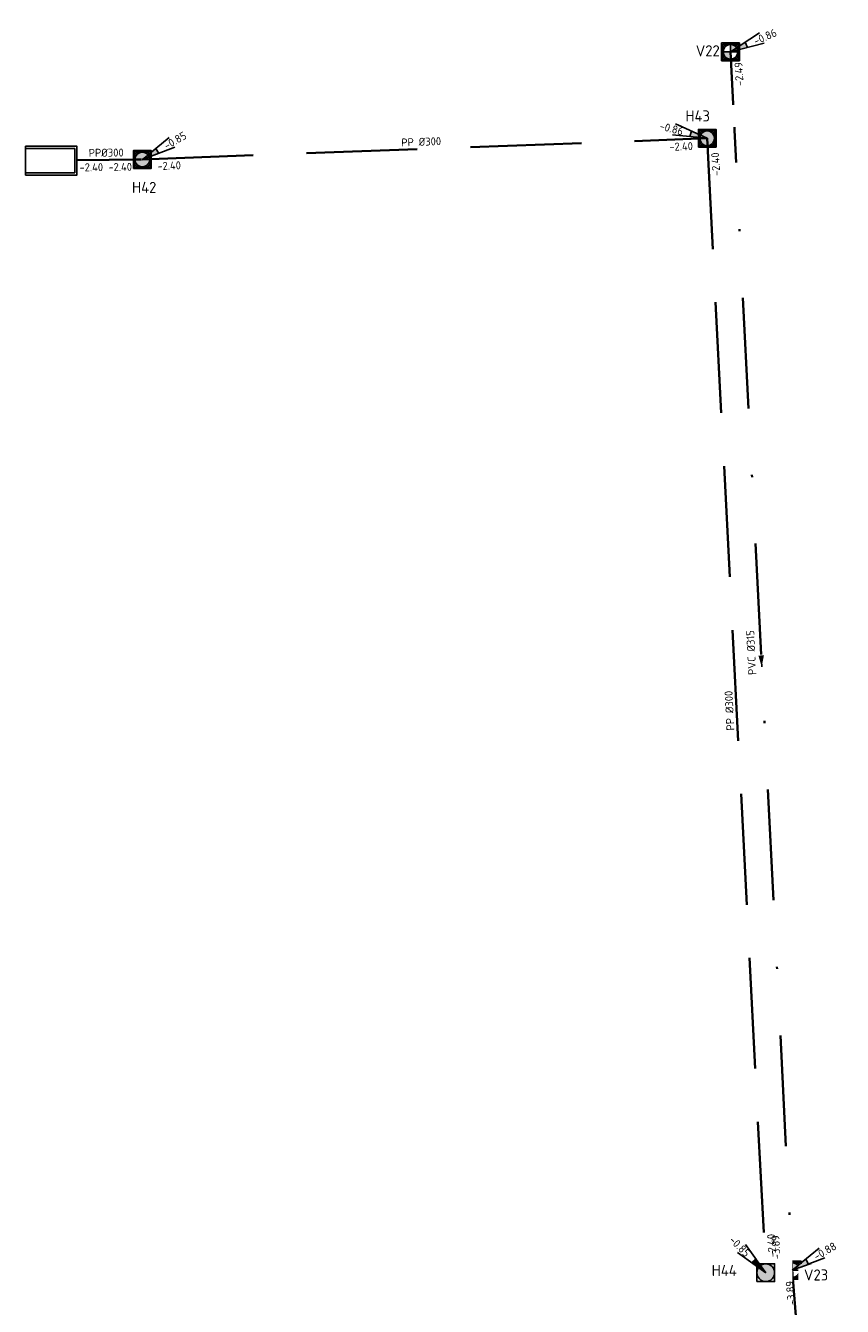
# Model space of a CAD drawing. Header units: metres. Extents: x 114894 to 115585, y 426496 to 426850.
# Tile 18 of 27: x 115113 to 115150, y 426635 to 426692. Entities that reach past the tile are written whole.
import ezdxf
from ezdxf.enums import TextEntityAlignment as Align

# ---------------------------------------------------------------- set-up
doc = ezdxf.new("R2010")
doc.units = ezdxf.units.M
doc.header["$MEASUREMENT"] = 0
doc.linetypes.add('RI-DWA-SO', pattern=[11, 5, -3, 0, -3])
doc.linetypes.add('RI-HWA-SO', pattern=[7.4, 5, -2.4])
for name, color, linetype, lineweight in [('N-WE-RI-DWA_PUTDEKSELNIVEAU-S-200', 20, 'Continuous', 25), ('N-WE-RI-DWA_RIOOLPUT_INSPECTIEPUT-S-200', 20, 'Continuous', 25), ('N-WE-RI-DWA_TRANSPORTLEIDING_PVC_315-G', 20, 'RI-DWA-SO', 35), ('N-WE-RI-HWA_PUTDEKSELNIVEAU-S-200', 150, 'Continuous', 25), ('N-WE-RI-HWA_RIOOLPUT_INSPECTIEPUT-S-200', 150, 'Continuous', 25), ('N-WE-RI-HWA_TRANSPORTLEIDING_PP_300-G', 150, 'RI-HWA-SO', 35), ('N-WE-RI-HWA_UITLAATCONSTRUCTIE-S-200', 150, 'Continuous', 25), ('N-WE-RI-PUT-T35', 150, 'Continuous', 35), ('N-WE-RI-PUT_DEKSEL-S', 7, 'Continuous', 25), ('N01-WE-RI-PUT-T35', 20, 'Continuous', 35)]:
    doc.layers.add(name, color=color, linetype=linetype, lineweight=lineweight)
doc.layers.add('N-WE-RI-DWA_STROMINGSRICHTING-S-200', color=20, linetype='Continuous', lineweight=25, true_color=0xff3f00)
doc.layers.add('N-WE-RI-HWA_STROMINGSRICHTING-S-200', color=150, linetype='Continuous', lineweight=25, true_color=0x007fff)
doc.styles.add('NLCS-ISO', font='NLCS-ISO.ttf')
doc.styles.add('NLCS-ISO-M200-T25', font='NLCS-ISO.ttf')

# ---------------------------------------------------------------- blocks, each defined once
blk = doc.blocks.new('SRI-PUT_DWA-SO')
h = blk.add_hatch(color=256)
h.dxf.hatch_style = 1
h.paths.add_polyline_path([(-2, 0, 0.4142135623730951), (0, -2), (0, 0)])
h.paths.add_polyline_path([(2, 0, 0.4142135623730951), (0, 2), (0, 0)])
for p, q in [((-2, 0), (2, 0)), ((0, -2), (0, 2))]:
    blk.add_line(p, q)
blk.add_lwpolyline([(-2, -2), (2, -2), (2, 2), (-2, 2)], close=True)
blk.add_circle((0, 0), 2)
blk = doc.blocks.new('*U118')
at = {"color": 0, "style": 'NLCS-ISO'}
for tag, p in [('RIOOLINFO', (-1.227788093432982, 1.588862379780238)), ('BOB_RECHTS', (57.8668508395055, -0.2275302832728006)), ('BOB_LINKS', (-57.54411394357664, -3.021337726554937))]:
    blk.add_attdef(tag, text='', height=1.799999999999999, rotation=1.386715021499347, dxfattribs=at).set_placement(p, align=Align.MIDDLE_CENTER)
blk = doc.blocks.new('*U21')
at = {"color": 0, "style": 'NLCS-ISO'}
for tag, p in [('BOB_RECHTS', (-3.047322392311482, 121.9524985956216)), ('RIOOLINFO', (-1.571362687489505, -1.250106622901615)), ('BOB_LINKS', (6.30625356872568, -121.9736629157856))]:
    blk.add_attdef(tag, text='', height=1.799999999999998, rotation=92.19598414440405, dxfattribs=at).set_placement(p, align=Align.MIDDLE_CENTER)
blk = doc.blocks.new('*U36')
at = {"color": 0}
blk.add_line((-1.250163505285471, 0.157134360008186), (1.250163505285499, -0.1571343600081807), dxfattribs=at)
blk.add_solid([(-1.250163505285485, 0.157134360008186), (1.171596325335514, -0.7822161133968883), (1.328730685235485, 0.4679473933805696)], dxfattribs=at)
at = {"color": 0, "style": 'NLCS-ISO'}
for tag, rotation, p in [('BOB_LINKS', 352.8360020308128, (-130.6564969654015, 19.87718634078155)), ('RIOOLINFO', 352.8360020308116, (1.743183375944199, 2.002190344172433)), ('BOB_RECHTS', 352.8360020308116, (131.1769893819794, -18.12844487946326))]:
    blk.add_attdef(tag, text='', height=1.799999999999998, rotation=rotation, dxfattribs=at).set_placement(p, align=Align.MIDDLE_CENTER)
blk = doc.blocks.new('*U37')
at = {"color": 0}
blk.add_line((-1.25649461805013, 0.09392162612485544), (1.256494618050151, -0.09392162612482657), dxfattribs=at)
blk.add_solid([(-1.256494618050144, 0.093921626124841), (1.209533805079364, -0.7221689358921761), (1.303455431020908, 0.5343256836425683)], dxfattribs=at)
at = {"color": 0, "style": 'NLCS-ISO'}
for tag, p in [('BOB_LINKS', (-52.15799011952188, 2.266349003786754)), ('RIOOLINFO', (1.640049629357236, 2.087508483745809)), ('BOB_RECHTS', (52.21281891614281, -5.535257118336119))]:
    blk.add_attdef(tag, text='', height=1.799999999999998, rotation=355.7251518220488, dxfattribs=at).set_placement(p, align=Align.MIDDLE_CENTER)
blk = doc.blocks.new('SRI-PUT_HWA-SO')
h = blk.add_hatch(color=256)
h.dxf.hatch_style = 1
h.paths.add_polyline_path([(-2, 0, 1), (2, 0, 1)])
blk.add_lwpolyline([(-2, -2), (2, -2), (2, 2), (-2, 2)], close=True)
blk.add_circle((0, 0), 2)
blk = doc.blocks.new('SRI-PUT_OPHOOGTEBRENGEN_NIEUW-SO')
blk.add_wipeout([(-1.759282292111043, 1.740550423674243), (1.7408640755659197, 1.740550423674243), (1.7408640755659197, -1.7593032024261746), (-1.759282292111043, -1.7593032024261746)])
at = {"color": 0, "lineweight": -3}
blk.add_lwpolyline([(-1.759282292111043, 1.740550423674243), (1.740864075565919, 1.740550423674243), (1.740864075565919, -1.759303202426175), (-1.759282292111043, -1.759303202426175)], close=True, dxfattribs=at)
blk.add_circle((-0.009209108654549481, -0.009376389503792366), 1.6625, dxfattribs=at)
blk = doc.blocks.new('SRI-PUTDEKSELHOOGTE-SO')
h = blk.add_hatch(color=256)
h.dxf.hatch_style = 1
h.paths.add_polyline_path([(3.018955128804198, 2.485302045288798), (0, 2.220446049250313e-16), (3.661812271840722, 1.371840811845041)])
for p, q in [((0, 0), (6.037910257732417, 4.970604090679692)), ((0, 0), (7.323624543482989, 2.743681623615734)), ((3.018955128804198, 2.485302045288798), (3.661812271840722, 1.371840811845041))]:
    blk.add_line(p, q)
at = {"style": 'NLCS-ISO'}
blk.add_attdef('PUTHGT', text='', height=1.8, rotation=30.00000000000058, dxfattribs=at).set_placement((5.01661480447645, 2.929534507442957), align=Align.MIDDLE_LEFT)
blk = doc.blocks.new('*U75')
at = {"color": 0, "transparency": 33554687, "style": 'NLCS-ISO'}
for tag, p in [('RIOOLINFO', (-1.184329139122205, 1.621515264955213)), ('BOB_LINKS', (-4.035995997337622, -1.616288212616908)), ('BOB_RECHTS', (2.478116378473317, -1.634981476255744))]:
    blk.add_attdef(tag, text='', height=1.799999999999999, rotation=359.8355812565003, dxfattribs=at).set_placement(p, align=Align.MIDDLE_CENTER)
blk = doc.blocks.new('SRI-UITSTROOMBAK-SO')
for p, q in [((-3.249999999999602, -2.273736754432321e-13), (-3.249999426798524, 11.55924730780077)), ((-3.249999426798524, 11.55924730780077), (3.249999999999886, 11.55924730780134)), ((-2.749999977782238, 0.5000000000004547), (-2.749999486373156, 11.55924730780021)), ((2.750000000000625, 0.5000000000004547), (2.750000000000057, 11.55924730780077)), ((3.250000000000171, 3.410605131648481e-13), (3.250000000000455, 11.55924730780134)), ((-3.250000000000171, -2.273736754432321e-13), (3.250000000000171, 3.410605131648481e-13)), ((-2.749999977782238, 0.5000000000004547), (2.750000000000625, 0.5000000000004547))]:
    blk.add_line(p, q)
at = {"flags": 128}
blk.add_lwpolyline([(-3.249999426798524, 11.55924730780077), (3.250000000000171, 11.55924730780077), (3.250000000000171, 3.410605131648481e-13), (-3.249999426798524, 3.410605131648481e-13)], close=True, dxfattribs=at)

msp = doc.modelspace()

# ---------------------------------------------------------------- block references
at = {"layer": 'N-WE-RI-HWA_UITLAATCONSTRUCTIE-S-200', "transparency": 33554687, "xscale": 0.2, "yscale": 0.2, "zscale": 0.2, "rotation": 90.01931669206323}
msp.add_blockref('SRI-UITSTROOMBAK-SO', (115115.1348534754, 426686.3049769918), dxfattribs=at)
at = {"layer": 'N-WE-RI-PUT_DEKSEL-S', "transparency": 33554687, "xscale": 0.2000000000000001, "yscale": 0.2000000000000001, "zscale": 0.2000000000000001}
for p in [(115144.5887490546, 426691.2083506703), (115143.5383465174, 426687.3116489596), (115118.0831319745, 426686.3552651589), (115146.1769210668, 426636.166958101), (115147.3726394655, 426636.2824117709)]:
    msp.add_blockref('SRI-PUT_OPHOOGTEBRENGEN_NIEUW-SO', p, dxfattribs=at)

# ---------------------------------------------------------------- next in the draw order: linework, layer by layer
at = {"layer": 'N-WE-RI-DWA_TRANSPORTLEIDING_PVC_315-G', "transparency": 33554687}
for points in [[(115144.5869072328, 426691.2064753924), (115147.3706574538, 426636.2945512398)], [(115147.3706574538, 426636.2945512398), (115149.1953663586, 426613.316971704)]]:
    msp.add_lwpolyline(points, dxfattribs=at)
at = {"layer": 'N-WE-RI-HWA_TRANSPORTLEIDING_PP_300-G', "transparency": 33554687, "flags": 128}
for points in [[(115118.079448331, 426686.3552651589), (115143.5318877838, 426687.3098490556)], [(115143.5318877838, 426687.3098490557), (115146.1769210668, 426636.166958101)], [(115118.0391529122, 426686.3537538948), (115115.1296242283, 426686.3232735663)]]:
    msp.add_lwpolyline(points, dxfattribs=at)

# ---------------------------------------------------------------- next in the draw order: block references
at = {"layer": 'N-WE-RI-DWA_PUTDEKSELNIVEAU-S-200', "transparency": 33554687}
ref = msp.add_blockref('SRI-PUTDEKSELHOOGTE-SO', (115144.5882139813, 426691.20890488), dxfattribs=dict(at, xscale=-0.2, yscale=0.2, zscale=0.2, rotation=233.7435243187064))
ref.add_attrib('PUTHGT', '-0.86', dxfattribs={"layer": '0', "height": 0.36, "rotation": 23.74352432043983, "style": 'NLCS-ISO'}).set_placement((115145.6540422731, 426691.6714564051), align=Align.MIDDLE_LEFT)
at = {"layer": 'N-WE-RI-DWA_RIOOLPUT_INSPECTIEPUT-S-200', "transparency": 33554687, "xscale": 0.2, "yscale": 0.2, "zscale": 0.2}
for p in [(115144.5887490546, 426691.2083506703), (115147.3726394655, 426636.2824117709)]:
    msp.add_blockref('SRI-PUT_DWA-SO', p, dxfattribs=at)
at = {"layer": 'N-WE-RI-DWA_STROMINGSRICHTING-S-200', "transparency": 33554687, "xscale": 0.2000000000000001, "yscale": 0.2000000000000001, "zscale": 0.2000000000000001, "rotation": 100.0614679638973}
for name, p, values in [('*U36', (115145.9822426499, 426663.7404374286), {'RIOOLINFO': ' PVC %%c315', 'BOB_LINKS': '-3.89', 'BOB_RECHTS': '-2.49'}), ('*U37', (115148.0349221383, 426624.7777447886), {'RIOOLINFO': ' PVC %%c315', 'BOB_LINKS': '-3.95', 'BOB_RECHTS': '-3.89'})]:
    msp.add_blockref(name, p, dxfattribs=at).add_auto_attribs(values)
at = {"layer": 'N-WE-RI-HWA_PUTDEKSELNIVEAU-S-200', "transparency": 33554687, "xscale": 0.2, "yscale": 0.2, "zscale": 0.2}
msp.add_blockref('SRI-PUTDEKSELHOOGTE-SO', (115118.0868156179, 426686.3552651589), dxfattribs=at).add_auto_attribs({'PUTHGT': '-0.85'})
at = {"layer": 'N-WE-RI-HWA_RIOOLPUT_INSPECTIEPUT-S-200', "transparency": 33554687, "xscale": 0.2, "yscale": 0.2, "zscale": 0.2}
msp.add_blockref('SRI-PUT_HWA-SO', (115118.0831319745, 426686.3552651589), dxfattribs=at)
at = {"layer": 'N-WE-RI-HWA_STROMINGSRICHTING-S-200', "transparency": 33554687, "xscale": 0.2, "yscale": 0.2, "zscale": 0.2, "rotation": 0.7646294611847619}
for name, p, values in [('*U118', (115130.7887497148, 426686.8327014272), {'RIOOLINFO': ' PP %%C300', 'BOB_LINKS': '-2.40', 'BOB_RECHTS': '-2.40'}), ('*U21', (115144.8532940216, 426661.7598737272), {'RIOOLINFO': 'PP %%C300', 'BOB_LINKS': '-2.40', 'BOB_RECHTS': '-2.40'})]:
    msp.add_blockref(name, p, dxfattribs=at).add_auto_attribs(values)

# ---------------------------------------------------------------- next in the draw order: texts
at = {"layer": 'N-WE-RI-PUT-T35', "transparency": 33554661, "char_height": 0.5, "attachment_point": 1, "style": 'NLCS-ISO-M200-T25', "bg_fill": 2}
for s, insert in [('H43', (115142.5550531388, 426688.5674338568)), ('H42', (115117.6168777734, 426685.3465938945))]:
    msp.add_mtext_dynamic_manual_height_columns(s, width=3.387230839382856, gutter_width=3.5, heights=[0], dxfattribs=dict(at, insert=insert))
at = {"layer": 'N01-WE-RI-PUT-T35', "transparency": 33554661, "char_height": 0.5, "attachment_point": 1, "style": 'NLCS-ISO-M200-T25', "bg_fill": 2}
for s, insert in [('V22', (115143.0213490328, 426691.5040522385)), ('V23', (115147.898351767, 426636.3152634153))]:
    msp.add_mtext_dynamic_manual_height_columns(s, width=0.7576933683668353, gutter_width=3.5, heights=[0.7000000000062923], dxfattribs=dict(at, insert=insert))

# ---------------------------------------------------------------- next in the draw order: block references
at = {"layer": 'N-WE-RI-HWA_PUTDEKSELNIVEAU-S-200', "transparency": 33554687}
ref = msp.add_blockref('SRI-PUTDEKSELHOOGTE-SO', (115143.5370748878, 426687.3093485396), dxfattribs=dict(at, xscale=-0.2, yscale=0.2, zscale=0.2, rotation=15.02613395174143))
ref.add_attrib('PUTHGT', '-0.86', dxfattribs={"layer": '0', "height": 0.36, "rotation": 345.0261339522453, "style": 'NLCS-ISO'}).set_placement((115141.4076061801, 426687.8848478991), align=Align.MIDDLE_LEFT)
at = {"layer": 'N-WE-RI-HWA_RIOOLPUT_INSPECTIEPUT-S-200', "transparency": 33554687, "xscale": 0.2, "yscale": 0.2, "zscale": 0.2}
msp.add_blockref('SRI-PUT_HWA-SO', (115143.5383465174, 426687.3116489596), dxfattribs=at)
at = {"layer": 'N-WE-RI-HWA_STROMINGSRICHTING-S-200', "transparency": 33554687}
ref = msp.add_blockref('*U75', (115116.5843885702, 426686.3385137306), dxfattribs=dict(at, xscale=0.2, yscale=0.2, zscale=0.2, rotation=0.7646294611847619))
ref.add_attrib('RIOOLINFO', ' PP%%c300', dxfattribs={"layer": '0', "color": 0, "height": 0.3599999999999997, "rotation": 0.6002107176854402, "style": 'NLCS-ISO'}).set_placement((115116.3432160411, 426686.6596269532), align=Align.MIDDLE_CENTER)
ref.add_attrib('BOB_LINKS', '-2.40', dxfattribs={"layer": '0', "color": 0, "height": 0.3599999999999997, "rotation": 0.60021071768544, "style": 'NLCS-ISO'}).set_placement((115115.7815750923, 426686.0045128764), align=Align.MIDDLE_CENTER)
ref.add_attrib('BOB_RECHTS', '-2.40', dxfattribs={"layer": '0', "color": 0, "height": 0.3599999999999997, "rotation": 0.6002107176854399, "style": 'NLCS-ISO'}).set_placement((115117.0843314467, 426686.0181605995), align=Align.MIDDLE_CENTER)

# ---------------------------------------------------------------- next in the draw order: texts
at = {"layer": 'N-WE-RI-PUT-T35', "transparency": 33554661, "insert": (115143.739206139, 426636.5197146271), "char_height": 0.5, "attachment_point": 1, "style": 'NLCS-ISO-M200-T25', "bg_fill": 2}
msp.add_mtext_dynamic_manual_height_columns('H44', width=3.387230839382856, gutter_width=3.5, heights=[0], dxfattribs=at)

# ---------------------------------------------------------------- next in the draw order: block references
at = {"layer": 'N-WE-RI-DWA_PUTDEKSELNIVEAU-S-200', "transparency": 33554687, "xscale": 0.2, "yscale": 0.2, "zscale": 0.2}
msp.add_blockref('SRI-PUTDEKSELHOOGTE-SO', (115147.3722131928, 426636.2827512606), dxfattribs=at).add_auto_attribs({'PUTHGT': '-0.88'})
at = {"layer": 'N-WE-RI-HWA_PUTDEKSELNIVEAU-S-200', "transparency": 33554687}
ref = msp.add_blockref('SRI-PUTDEKSELHOOGTE-SO', (115146.1769210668, 426636.166958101), dxfattribs=dict(at, xscale=-0.2, yscale=0.2, zscale=0.2, rotation=344.8923016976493))
ref.add_attrib('PUTHGT', '-0.85', dxfattribs={"layer": '0', "height": 0.36, "rotation": 314.8923016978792, "style": 'NLCS-ISO'}).set_placement((115144.6241521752, 426637.7337207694), align=Align.MIDDLE_LEFT)
at = {"layer": 'N-WE-RI-HWA_RIOOLPUT_INSPECTIEPUT-S-200', "transparency": 33554687, "xscale": 0.2, "yscale": 0.2, "zscale": 0.2}
msp.add_blockref('SRI-PUT_HWA-SO', (115146.1769210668, 426636.166958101), dxfattribs=at)

doc.saveas('drawing.dxf')
